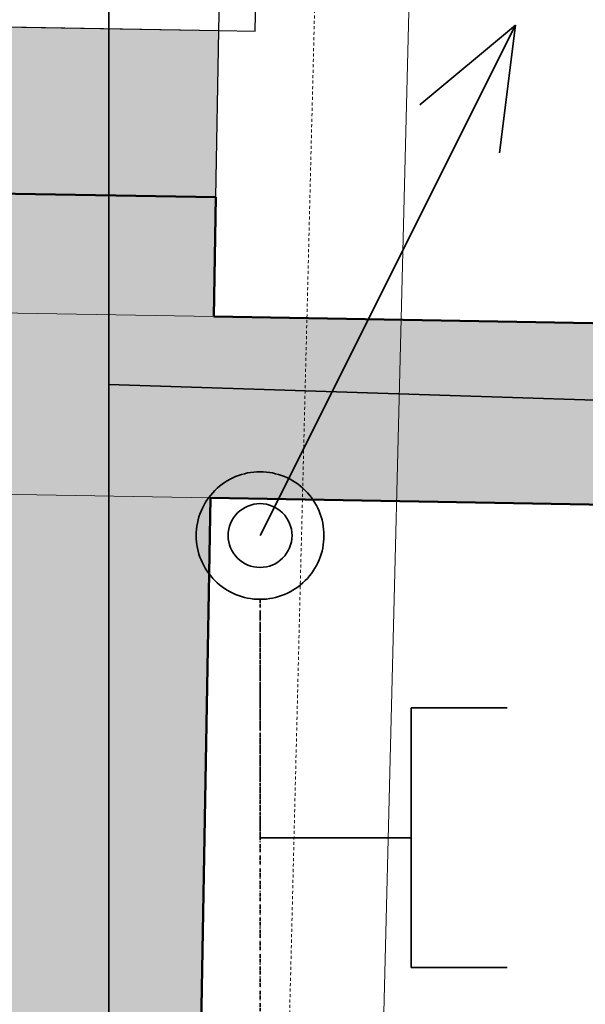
# Model space of a CAD drawing. Header units: millimetres. Extents: x -28761 to 4793, y -4271 to 20239.
# Tile 32 of 256: x -20143 to -19675, y 6838 to 7653. Entities that reach past the tile are written whole.
import ezdxf

# ---------------------------------------------------------------- set-up
doc = ezdxf.new("R2010")
doc.units = ezdxf.units.MM
doc.header["$MEASUREMENT"] = 0
for name, pattern in [('Antenovy vodic', [10.125, 3, -0.75, 3, -0.75, 0.125, -0.75, 0.125, -0.75, 0.125, -0.75]), ('Telekomunikacni vodic', [9.25, 3, -0.75, 3, -0.75, 0.125, -0.75, 0.125, -0.75]), ('Čárkovaná M', [4.5, 2.5, -2])]:
    doc.linetypes.add(name, pattern=pattern)
for name, color, linetype in [('5._POHLED ZÁPADNÍ_1_2D prvky - obecné', 7, 'Continuous'), ('5._POHLED ZÁPADNÍ_1_Konstrukce - nosné', 7, 'Continuous'), ('5._POHLED ZÁPADNÍ_1_Nové_Konstrukce - nenosné', 7, 'Continuous'), ('5._POHLED ZÁPADNÍ_1_Nové_Otvory – Okna', 7, 'Continuous'), ('5._POHLED ZÁPADNÍ_1_Nové_Výplně – Řezové', 7, 'Continuous'), ('5._POHLED ZÁPADNÍ_1_TZB - elektroinstalace', 7, 'Continuous'), ('5._POHLED ZÁPADNÍ_1_TZB - ZTI', 7, 'Continuous'), ('5._POHLED ZÁPADNÍ_1_Výplně – Řezové', 7, 'Continuous')]:
    doc.layers.add(name, color=color, linetype=linetype)

msp = doc.modelspace()

# ---------------------------------------------------------------- hatches: boundary and pattern name
at = {"layer": '5._POHLED ZÁPADNÍ_1_Nové_Výplně – Řezové', "linetype": 'Continuous', "lineweight": 0, "true_color": 0xf2b2b2}
msp.add_hatch(color=9, dxfattribs=at).paths.add_polyline_path([(-20355.42, 7512.3), (-19980.48, 7505.7), (-19978.05, 7643.54), (-20353, 7650.14)])
at = {"layer": '5._POHLED ZÁPADNÍ_1_Výplně – Řezové', "linetype": 'Continuous', "lineweight": 13}
for points in [[(-20382.34, 5983.82), (-20007.4, 5977.22), (-19980.48, 7505.7), (-20355.42, 7512.3)], [(-16194.39, 7340.27), (-19982.22, 7407), (-19984.86, 7257.02), (-16197.03, 7190.29)]]:
    msp.add_hatch(color=254, dxfattribs=at).paths.add_polyline_path(points)

# ---------------------------------------------------------------- linework, layer by layer
at = {"layer": '5._POHLED ZÁPADNÍ_1_2D prvky - obecné', "color": 8, "linetype": 'Continuous', "lineweight": 13}
for p, q in [((-19982.22, 7407), (-20357.16, 7413.6)), ((-19984.86, 7257.02), (-20359.8, 7263.62))]:
    msp.add_line(p, q, dxfattribs=at)
at = {"layer": '5._POHLED ZÁPADNÍ_1_Konstrukce - nosné', "color": 7, "linetype": 'Continuous', "lineweight": 50}
msp.add_line((-20205.45, 7509.66), (-19980.48, 7505.7), dxfattribs=at)
at = {"layer": '5._POHLED ZÁPADNÍ_1_Konstrukce - nosné', "color": 7, "linetype": 'Continuous', "lineweight": 50, "flags": 128}
for points in [[(-19982.22, 7407), (-19980.48, 7505.7)], [(-16194.39, 7340.27), (-19982.22, 7407)], [(-20007.4, 5977.22), (-19984.86, 7257.02)], [(-19984.86, 7257.02), (-16197.03, 7190.29)]]:
    msp.add_lwpolyline(points, dxfattribs=at)
at = {"layer": '5._POHLED ZÁPADNÍ_1_Nové_Konstrukce - nenosné', "color": 1, "linetype": 'Continuous', "lineweight": 25, "flags": 128}
for points in [[(-20353, 7650.14), (-19978.05, 7643.54)], [(-19980.48, 7505.7), (-19978.05, 7643.54)]]:
    msp.add_lwpolyline(points, dxfattribs=at)
at = {"layer": '5._POHLED ZÁPADNÍ_1_Nové_Otvory – Okna', "color": 1, "linetype": 'Continuous', "lineweight": 25}
for p, q in [((-19978.05, 7643.54), (-19954.29, 8993.33)), ((-19948.06, 7643.01), (-19924.29, 8992.8)), ((-20153.03, 7646.62), (-19978.05, 7643.54)), ((-19978.05, 7643.54), (-19948.06, 7643.01))]:
    msp.add_line(p, q, dxfattribs=at)
at = {"layer": '5._POHLED ZÁPADNÍ_1_TZB - elektroinstalace', "color": 92, "linetype": 'Continuous', "lineweight": 35, "true_color": 0x00d700, "flags": 128}
for points in [[(-18818.94, 9475.78), (-20068.94, 9600.78), (-20068.94, 6350.78), (-19943.94, 6350.78)], [(-18818.94, 9475.78), (-20068.94, 9600.78), (-20068.94, 6350.78), (-19943.94, 6350.78)], [(-19732.83, 7648.01), (-19943.94, 7225.78)], [(-19732.83, 7648.01), (-19943.94, 7225.78)], [(-19732.83, 7648.01), (-19811.99, 7582.03)], [(-19732.83, 7648.01), (-19811.99, 7582.03)], [(-19732.83, 7648.01), (-19746.02, 7542.45)], [(-19732.83, 7648.01), (-19746.02, 7542.45)], [(-19943.94, 6350.78), (-20068.94, 6350.78), (-20068.94, 7350.78), (-16193.94, 7225.78), (-16193.94, 5600.78), (-16318.94, 5600.78)], [(-19943.94, 6350.78), (-20068.94, 6350.78), (-20068.94, 7350.78), (-16193.94, 7225.78), (-16193.94, 5600.78), (-16318.94, 5600.78)], [(-19739.61, 7083.26), (-19818.94, 7083.26)], [(-19818.94, 7083.26), (-19818.94, 6868.31)], [(-19739.61, 7083.26), (-19818.94, 7083.26)], [(-19818.94, 7083.26), (-19818.94, 6868.31)], [(-19818.94, 6975.78), (-19943.94, 6975.78)], [(-19818.94, 6975.78), (-19943.94, 6975.78)], [(-19739.61, 6868.31), (-19818.94, 6868.31)], [(-19739.61, 6868.31), (-19818.94, 6868.31)]]:
    msp.add_lwpolyline(points, dxfattribs=at)
for points in [[(-19943.94, 7278.56, 0.414214), (-19996.72, 7225.78)], [(-19943.94, 7278.56, 0.414214), (-19996.72, 7225.78)], [(-19891.16, 7225.78, 0.414214), (-19943.94, 7278.56)], [(-19891.16, 7225.78, 0.414214), (-19943.94, 7278.56)], [(-19943.94, 7252.17, 0.414214), (-19970.33, 7225.78)], [(-19943.94, 7252.17, 0.414214), (-19970.33, 7225.78)], [(-19917.55, 7225.78, 0.414214), (-19943.94, 7252.17)], [(-19917.55, 7225.78, 0.414214), (-19943.94, 7252.17)], [(-19996.72, 7225.78, 0.414214), (-19943.94, 7173.01)], [(-19996.72, 7225.78, 0.414214), (-19943.94, 7173.01)], [(-19970.33, 7225.78, 0.414214), (-19943.94, 7199.39)], [(-19970.33, 7225.78, 0.414214), (-19943.94, 7199.39)], [(-19943.94, 7199.39, 0.414214), (-19917.55, 7225.78)], [(-19943.94, 7173.01, 0.414214), (-19891.16, 7225.78)], [(-19943.94, 7199.39, 0.414214), (-19917.55, 7225.78)], [(-19943.94, 7173.01, 0.414214), (-19891.16, 7225.78)]]:
    msp.add_lwpolyline(points, format="xyb", dxfattribs=at)
at = {"layer": '5._POHLED ZÁPADNÍ_1_TZB - elektroinstalace', "color": 92, "linetype": 'Telekomunikacni vodic', "lineweight": 35, "true_color": 0x00d700, "flags": 128}
msp.add_lwpolyline([(-19943.94, 7173.01), (-19943.94, 6975.78)], dxfattribs=at)
msp.add_lwpolyline([(-19943.94, 7173.01), (-19943.94, 6975.78)], dxfattribs=at)
at = {"layer": '5._POHLED ZÁPADNÍ_1_TZB - elektroinstalace', "color": 92, "linetype": 'Antenovy vodic', "lineweight": 35, "true_color": 0x00d700, "flags": 128}
msp.add_lwpolyline([(-19943.94, 7173.01), (-19943.94, 6685.78)], dxfattribs=at)
msp.add_lwpolyline([(-19943.94, 7173.01), (-19943.94, 6685.78)], dxfattribs=at)
at = {"layer": '5._POHLED ZÁPADNÍ_1_TZB - ZTI', "color": 6, "linetype": 'Čárkovaná M', "lineweight": 20}
msp.add_line((-19895.66, 7791.13), (-19944.78, 5811.22), dxfattribs=at)
at = {"layer": '5._POHLED ZÁPADNÍ_1_TZB - ZTI', "color": 6, "linetype": 'Continuous', "lineweight": 20}
msp.add_line((-19817.68, 7791.13), (-19866.81, 5811.22), dxfattribs=at)

doc.saveas('drawing.dxf')
